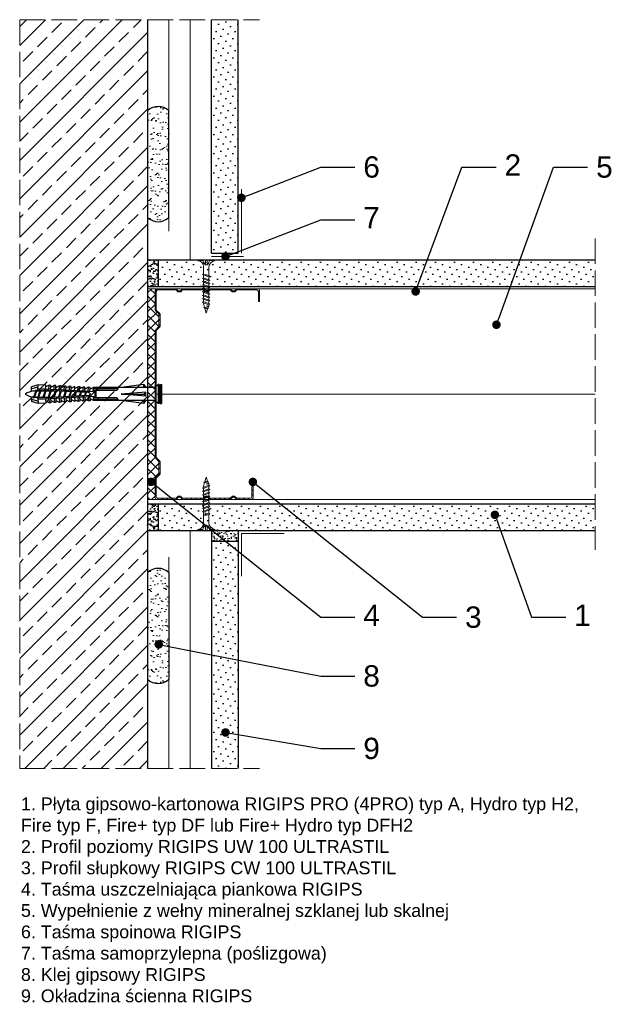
# Model space of a CAD drawing. Header units: millimetres. Extents: x 1524 to 3378, y 280 to 1600.
# Tile 6 of 6: x 3100 to 3378, y 1138 to 1600. Entities that reach past the tile are written whole.
import ezdxf
from ezdxf import colors
from ezdxf.entities.mleader import LeaderData, LeaderLine
from ezdxf.math import Vec2, Vec3

# ---------------------------------------------------------------- set-up
doc = ezdxf.new("R2010")
doc.units = ezdxf.units.MM
doc.linetypes.add('ACAD_ISO02W100', pattern=[15, 12, -3])
for name, color, linetype, lineweight in [('_ISOVER WELNA', 7, 'BATTING', 9), ('_RIGIPS AKCESORIA', 7, 'Continuous', 18), ('_RIGIPS G-K', 7, 'Continuous', 25), ('_RIGIPS PROFIL', 7, 'Continuous', 18), ('KRESKOWANIE', 7, 'Continuous', 9), ('OPISY', 7, 'Continuous', 9), ('PRZERYWANA', 7, 'ACAD_ISO02W100', 9)]:
    doc.layers.add(name, color=color, linetype=linetype, lineweight=lineweight)
doc.styles.get("Standard").update_dxf_attribs({"font": 'arial.ttf'})
doc.linetypes.add('BATTING', pattern='A,0.00254,-2.54,[134,ltypeshp.shx,S=2.54,R=0,X=-2.54,Y=0],-5.08,[134,ltypeshp.shx,S=2.54,R=180,X=2.54,Y=0],-2.54', length=10.16254)

# ---------------------------------------------------------------- blocks, each defined once
blk = doc.blocks.new('TN 25')
at = {"layer": '_RIGIPS AKCESORIA'}
for p, q in [((0, -0.84), (0, 7.16)), ((0, 7.16), (0.46, 7.16)), ((0.46, 4.78), (0, 4.78)), ((0.46, 7.16), (0.46, 4.78)), ((8.47, 4.46), (8.79, 5)), ((8.79, 5), (9.93, 2.01)), ((10.1, 4.46), (10.41, 5)), ((10.41, 5), (11.56, 2.01)), ((11.67, 4.46), (11.99, 5)), ((11.99, 5), (13.14, 2.01)), ((13.21, 4.46), (13.52, 5)), ((13.52, 5), (14.67, 2.01)), ((14.8, 4.46), (15.12, 5)), ((15.12, 5), (16.26, 2.01)), ((16.42, 4.46), (16.73, 5)), ((16.73, 5), (17.88, 2.01)), ((17.99, 4.46), (18.31, 5)), ((18.31, 5), (19.45, 2.01)), ((19.68, 4.46), (20, 5)), ((20, 5), (21.14, 2.01)), ((0, 3.5), (1.77, 3.5)), ((0, 2.83), (1.77, 2.83)), ((0.46, 1.64), (0, 1.64)), ((0.46, -0.84), (0.46, 1.64)), ((1.77, 3.5), (1.77, 4.2)), ((1.77, 2.83), (1.77, 2.18)), ((3.02, 4.46), (8.47, 4.46)), ((7.49, 2.01), (3.55, 2.01)), ((7.12, 4.46), (7.12, 3.18)), ((8.03, 2.01), (7.12, 4.46)), ((7.12, 3.18), (7.65, 1.53)), ((7.65, 1.53), (8.03, 2.01)), ((9.41, 2.01), (8.03, 2.01)), ((9.61, 1.51), (8.47, 4.46)), ((9, 4.46), (10.1, 4.46)), ((9.93, 2.01), (9.61, 1.51)), ((11.04, 2.01), (9.93, 2.01)), ((11.23, 1.51), (10.1, 4.46)), ((10.62, 4.46), (11.67, 4.46)), ((11.56, 2.01), (11.23, 1.51)), ((12.61, 2.01), (11.56, 2.01)), ((12.81, 1.51), (11.67, 4.46)), ((12.2, 4.46), (13.21, 4.46)), ((13.14, 2.01), (12.81, 1.51)), ((14.15, 2.01), (13.14, 2.01)), ((14.34, 1.51), (13.21, 4.46)), ((13.73, 4.46), (14.8, 4.46)), ((14.67, 2.01), (14.34, 1.51)), ((15.74, 2.01), (14.67, 2.01)), ((15.94, 1.51), (14.8, 4.46)), ((15.33, 4.46), (16.42, 4.46)), ((16.26, 2.01), (15.94, 1.51)), ((17.36, 2.01), (16.26, 2.01)), ((17.55, 1.51), (16.42, 4.46)), ((16.94, 4.46), (17.99, 4.46)), ((17.88, 2.01), (17.55, 1.51)), ((18.93, 2.01), (17.88, 2.01)), ((19.13, 1.51), (17.99, 4.46)), ((18.52, 4.46), (19.68, 4.46)), ((19.45, 2.01), (19.13, 1.51)), ((19.45, 2.01), (20.62, 2.01)), ((20.82, 1.51), (19.68, 4.46)), ((20.21, 4.46), (20.7, 4.46)), ((20.7, 4.46), (22.28, 3.98)), ((21.14, 2.01), (20.82, 1.51)), ((21.14, 2.01), (21.81, 2.12)), ((21.85, 1.83), (21.67, 3.28)), ((21.67, 3.28), (22.14, 2.4)), ((22.14, 2.4), (21.85, 1.83)), ((22.7, 2.36), (22.14, 2.4)), ((22.28, 3.98), (22.56, 4.37)), ((22.7, 2.36), (22.28, 3.98)), ((22.56, 4.37), (23.03, 2.71)), ((23.03, 2.71), (22.7, 2.36)), ((22.71, 3.85), (25, 3.24)), ((25, 3.24), (23.03, 2.71)), ((0, -0.84), (0.46, -0.84))]:
    blk.add_line(p, q, dxfattribs=at)
for centre, major_axis, ratio, start_param, end_param in [((3.09, 7.67), (0.17, 3.2), 0.826134, 1.773653, 3.180586), ((-0.04, 0.9), (0, 3.93), 0.848176, -0.720942, -0.151112), ((3.37, -1.57), (0.28, 3.57), 0.832181, 0.035984, 1.430787), ((-2.73, 15.91), (0, 14.76), 0.848176, 3.399396, 3.475072), ((0.59, 4.62), (0, 2.81), 0.848176, 3.475072, 3.862535), ((1.66, 3.18), (0, 0.895), 0.848176, -1.552777, -0.720942), ((1.66, 3.18), (0, 0.895), 0.848176, 3.862535, 4.730408)]:
    blk.add_ellipse(centre, major_axis=major_axis, ratio=ratio, start_param=start_param, end_param=end_param, dxfattribs=at)
blk = doc.blocks.new('CW 100 ULTRASTIL')
h = blk.add_hatch()
h.set_pattern_fill('ANSI31', color=256, scale=0.5, style=0)
h.paths.add_polyline_path([(179.46, 109.85, -0.198912), (179.6, 110.2), (181.11, 111.71, 0.198912), (181.26, 112.06), (181.26, 117.65, 0.198912), (181.11, 118), (179.6, 119.51, -0.198912), (179.46, 119.86), (179.46, 128.31, -0.414214), (180.26, 129.11), (188.58, 129.11, -0.198912), (188.93, 128.96), (189.64, 128.25, 0.198912), (189.99, 128.11), (190.58, 128.11, 0.198912), (190.93, 128.25), (191.64, 128.96, -0.198912), (191.99, 129.11), (201.28, 129.11, -0.198912), (201.63, 128.96), (202.34, 128.25, 0.198912), (202.69, 128.11), (203.28, 128.11, 0.198912), (203.63, 128.25), (204.34, 128.96, -0.198912), (204.69, 129.11), (213.98, 129.11, -0.198912), (214.33, 128.96), (215.04, 128.25, 0.198912), (215.39, 128.11), (215.98, 128.11, 0.198912), (216.33, 128.25), (217.04, 128.96, -0.198912), (217.39, 129.11), (226.56, 129.11, -0.414214), (227.36, 128.31), (227.36, 123.66), (227.91, 123.66), (227.91, 128.86, 0.414214), (227.11, 129.66), (217.39, 129.66, 0.198912), (217.04, 129.51), (216.33, 128.8, -0.198912), (215.98, 128.66), (215.39, 128.66, -0.198912), (215.04, 128.8), (214.33, 129.51, 0.198912), (213.98, 129.66), (204.69, 129.66, 0.198912), (204.34, 129.51), (203.63, 128.8, -0.198912), (203.28, 128.66), (202.69, 128.66, -0.198912), (202.34, 128.8), (201.63, 129.51, 0.198912), (201.28, 129.66), (191.99, 129.66, 0.198912), (191.64, 129.51), (190.93, 128.8, -0.198912), (190.58, 128.66), (189.99, 128.66, -0.198912), (189.64, 128.8), (188.93, 129.51, 0.198912), (188.58, 129.66), (179.71, 129.66, 0.414214), (178.91, 128.86), (178.91, 119.86, 0.198912), (179.05, 119.51), (180.56, 118, -0.198912), (180.71, 117.65), (180.71, 112.06, -0.198912), (180.56, 111.71), (179.05, 110.2, 0.198912), (178.91, 109.85), (178.91, 50.66, 0.198912), (179.05, 50.31), (180.56, 48.8, -0.198912), (180.71, 48.45), (180.71, 42.86, -0.198912), (180.56, 42.51), (179.05, 41, 0.198912), (178.91, 40.65), (178.91, 31.66, 0.414214), (179.71, 30.86), (188.58, 30.86, 0.198912), (188.93, 31), (189.64, 31.71, -0.198912), (189.99, 31.86), (190.58, 31.86, -0.198912), (190.93, 31.71), (191.64, 31, 0.198912), (191.99, 30.86), (201.28, 30.86, 0.198912), (201.63, 31), (202.34, 31.71, -0.198912), (202.69, 31.86), (203.28, 31.86, -0.198912), (203.63, 31.71), (204.34, 31, 0.198912), (204.69, 30.86), (213.98, 30.86, 0.198912), (214.33, 31), (215.04, 31.71, -0.198912), (215.39, 31.86), (215.98, 31.86, -0.198912), (216.33, 31.71), (217.04, 31, 0.198912), (217.39, 30.86), (224.11, 30.86, 0.414214), (224.91, 31.66), (224.91, 36.86), (224.36, 36.86), (224.36, 32.21, -0.414214), (223.56, 31.41), (217.39, 31.41, -0.198912), (217.04, 31.55), (216.33, 32.26, 0.198912), (215.98, 32.41), (215.39, 32.41, 0.198912), (215.04, 32.26), (214.33, 31.55, -0.198912), (213.98, 31.41), (204.69, 31.41, -0.198912), (204.34, 31.55), (203.63, 32.26, 0.198912), (203.28, 32.41), (202.69, 32.41, 0.198912), (202.34, 32.26), (201.63, 31.55, -0.198912), (201.28, 31.41), (191.99, 31.41, -0.198912), (191.64, 31.55), (190.93, 32.26, 0.198912), (190.58, 32.41), (189.99, 32.41, 0.198912), (189.64, 32.26), (188.93, 31.55, -0.198912), (188.58, 31.41), (180.26, 31.41, -0.414214), (179.46, 32.21), (179.46, 40.65, -0.198912), (179.6, 41), (181.11, 42.51, 0.198912), (181.26, 42.86), (181.26, 48.45, 0.198912), (181.11, 48.8), (179.6, 50.31, -0.198912), (179.46, 50.66)])
at = {"layer": '_RIGIPS PROFIL'}
for p, q in [((188.58, 129.66), (179.71, 129.66)), ((188.93, 129.51), (189.64, 128.8)), ((191.64, 129.51), (190.93, 128.8)), ((201.28, 129.66), (191.99, 129.66)), ((201.63, 129.51), (202.34, 128.8)), ((204.34, 129.51), (203.63, 128.8)), ((204.69, 129.66), (213.98, 129.66)), ((214.33, 129.51), (215.04, 128.8)), ((217.04, 129.51), (216.33, 128.8)), ((227.11, 129.66), (217.39, 129.66)), ((178.91, 128.86), (178.91, 119.86)), ((179.46, 128.31), (179.46, 119.86)), ((188.58, 129.11), (180.26, 129.11)), ((188.93, 128.96), (189.64, 128.25)), ((190.58, 128.66), (189.99, 128.66)), ((190.58, 128.11), (189.99, 128.11)), ((191.64, 128.96), (190.93, 128.25)), ((201.28, 129.11), (191.99, 129.11)), ((201.63, 128.96), (202.34, 128.25)), ((203.28, 128.66), (202.69, 128.66)), ((203.28, 128.11), (202.69, 128.11)), ((204.34, 128.96), (203.63, 128.25)), ((204.69, 129.11), (213.98, 129.11)), ((214.33, 128.96), (215.04, 128.25)), ((215.98, 128.66), (215.39, 128.66)), ((215.98, 128.11), (215.39, 128.11)), ((217.04, 128.96), (216.33, 128.25)), ((226.56, 129.11), (217.39, 129.11)), ((227.36, 123.66), (227.36, 128.31)), ((227.91, 123.66), (227.91, 128.86)), ((227.36, 123.66), (227.91, 123.66)), ((180.56, 118), (179.05, 119.51)), ((181.11, 118), (179.6, 119.51)), ((180.71, 117.65), (180.71, 112.06)), ((181.26, 117.65), (181.26, 112.06)), ((180.56, 111.71), (179.05, 110.2)), ((181.11, 111.71), (179.6, 110.2)), ((178.91, 109.85), (178.91, 50.66)), ((179.46, 109.85), (179.46, 50.66)), ((180.56, 48.8), (179.05, 50.31)), ((181.11, 48.8), (179.6, 50.31)), ((180.71, 42.86), (180.71, 48.45)), ((181.26, 42.86), (181.26, 48.45)), ((180.56, 42.51), (179.05, 41)), ((181.11, 42.51), (179.6, 41)), ((178.91, 31.66), (178.91, 40.65)), ((179.46, 32.21), (179.46, 40.65)), ((190.58, 32.41), (189.99, 32.41)), ((203.28, 32.41), (202.69, 32.41)), ((215.98, 32.41), (215.39, 32.41)), ((224.36, 36.86), (224.36, 32.21)), ((224.36, 36.86), (224.91, 36.86)), ((224.91, 36.86), (224.91, 31.66)), ((188.58, 30.86), (179.71, 30.86)), ((188.58, 31.41), (180.26, 31.41)), ((188.93, 31.55), (189.64, 32.26)), ((188.93, 31), (189.64, 31.71)), ((190.58, 31.86), (189.99, 31.86)), ((191.64, 31.55), (190.93, 32.26)), ((191.64, 31), (190.93, 31.71)), ((201.28, 31.41), (191.99, 31.41)), ((201.28, 30.86), (191.99, 30.86)), ((201.63, 31.55), (202.34, 32.26)), ((201.63, 31), (202.34, 31.71)), ((203.28, 31.86), (202.69, 31.86)), ((204.34, 31.55), (203.63, 32.26)), ((204.34, 31), (203.63, 31.71)), ((204.69, 31.41), (213.98, 31.41)), ((204.69, 30.86), (213.98, 30.86)), ((214.33, 31.55), (215.04, 32.26)), ((214.33, 31), (215.04, 31.71)), ((215.98, 31.86), (215.39, 31.86)), ((217.04, 31.55), (216.33, 32.26)), ((217.04, 31), (216.33, 31.71)), ((223.56, 31.41), (217.39, 31.41)), ((224.11, 30.86), (217.39, 30.86))]:
    blk.add_line(p, q, dxfattribs=at)
for centre, radius, start, end in [((179.71, 128.86), 0.8, 90, 180), ((188.58, 129.16), 0.5, 45, 90), ((191.99, 129.16), 0.5, 90, 135), ((201.28, 129.16), 0.5, 45, 90), ((204.69, 129.16), 0.5, 90, 135), ((213.98, 129.16), 0.5, 45, 90), ((217.39, 129.16), 0.5, 90, 135), ((227.11, 128.86), 0.8, 0, 90), ((180.26, 128.31), 0.8, 90, 180), ((188.58, 128.61), 0.5, 45, 90), ((189.99, 129.16), 0.5, 225, 270), ((189.99, 128.61), 0.5, 225, 270), ((190.58, 129.16), 0.5, 270, 315), ((190.58, 128.61), 0.5, 270, 315), ((191.99, 128.61), 0.5, 90, 135), ((201.28, 128.61), 0.5, 45, 90), ((202.69, 129.16), 0.5, 225, 270), ((202.69, 128.61), 0.5, 225, 270), ((203.28, 129.16), 0.5, 270, 315), ((203.28, 128.61), 0.5, 270, 315), ((204.69, 128.61), 0.5, 90, 135), ((213.98, 128.61), 0.5, 45, 90), ((215.39, 129.16), 0.5, 225, 270), ((215.39, 128.61), 0.5, 225, 270), ((215.98, 129.16), 0.5, 270, 315), ((215.98, 128.61), 0.5, 270, 315), ((217.39, 128.61), 0.5, 90, 135), ((226.56, 128.31), 0.8, 0, 90), ((179.41, 119.86), 0.5, 180, 225), ((179.96, 119.86), 0.5, 180, 225), ((180.21, 117.65), 0.5, 0, 45), ((180.76, 117.65), 0.5, 0, 45), ((180.21, 112.06), 0.5, 315, 0), ((180.76, 112.06), 0.5, 315, 0), ((179.41, 109.85), 0.5, 135, 180), ((179.96, 109.85), 0.5, 135, 180), ((179.41, 50.66), 0.5, 180, 225), ((179.96, 50.66), 0.5, 180, 225), ((180.21, 48.45), 0.5, 0, 45), ((180.76, 48.45), 0.5, 0, 45), ((180.21, 42.86), 0.5, 315, 0), ((180.76, 42.86), 0.5, 315, 0), ((179.41, 40.65), 0.5, 135, 180), ((179.96, 40.65), 0.5, 135, 180), ((189.99, 31.91), 0.5, 90, 135), ((190.58, 31.91), 0.5, 45, 90), ((202.69, 31.91), 0.5, 90, 135), ((203.28, 31.91), 0.5, 45, 90), ((215.39, 31.91), 0.5, 90, 135), ((215.98, 31.91), 0.5, 45, 90), ((179.71, 31.66), 0.8, 180, 270), ((180.26, 32.21), 0.8, 180, 270), ((188.58, 31.91), 0.5, 270, 315), ((188.58, 31.36), 0.5, 270, 315), ((189.99, 31.36), 0.5, 90, 135), ((190.58, 31.36), 0.5, 45, 90), ((191.99, 31.91), 0.5, 225, 270), ((191.99, 31.36), 0.5, 225, 270), ((201.28, 31.91), 0.5, 270, 315), ((201.28, 31.36), 0.5, 270, 315), ((202.69, 31.36), 0.5, 90, 135), ((203.28, 31.36), 0.5, 45, 90), ((204.69, 31.91), 0.5, 225, 270), ((204.69, 31.36), 0.5, 225, 270), ((213.98, 31.91), 0.5, 270, 315), ((213.98, 31.36), 0.5, 270, 315), ((215.39, 31.36), 0.5, 90, 135), ((215.98, 31.36), 0.5, 45, 90), ((217.39, 31.91), 0.5, 225, 270), ((217.39, 31.36), 0.5, 225, 270), ((223.56, 32.21), 0.8, 270, 0), ((224.11, 31.66), 0.8, 270, 0)]:
    blk.add_arc(centre, radius, start, end, dxfattribs=at)
blk = doc.blocks.new('kolek rozprezny komplet 60')
for p, q in [((390.66, 217.01), (390.76, 218.91)), ((393.15, 216.88), (390.66, 217.01)), ((393.75, 218.75), (390.71, 217.96)), ((393.81, 219.85), (390.76, 218.91)), ((391.67, 216.95), (392.67, 216.95)), ((392.67, 216.95), (391.67, 213.95)), ((392.67, 216.95), (392.07, 213.95)), ((393.07, 216.95), (392.07, 213.95)), ((392.67, 216.95), (393.04, 217.45)), ((393.07, 216.95), (393.04, 217.45)), ((393.07, 216.95), (394.67, 216.95)), ((394.67, 216.95), (393.67, 213.95)), ((393.68, 217.35), (393.81, 219.85)), ((417.38, 216.11), (393.68, 217.35)), ((420.47, 216.55), (393.71, 217.95)), ((397.41, 219.66), (393.81, 219.85)), ((394.67, 216.95), (394.07, 213.95)), ((395.07, 216.95), (394.07, 213.95)), ((394.67, 216.95), (394.92, 217.29)), ((395.07, 216.95), (395.05, 217.28)), ((395.07, 216.95), (397.07, 216.95)), ((397.07, 216.95), (396.07, 213.95)), ((397.07, 216.95), (396.47, 213.95)), ((397.47, 216.95), (396.47, 213.95)), ((397.07, 216.95), (397.23, 217.17)), ((397.31, 217.76), (397.41, 219.66)), ((397.47, 216.95), (397.46, 217.16)), ((397.47, 216.95), (399.47, 216.95)), ((397.67, 217.14), (397.71, 217.74)), ((399, 219.58), (397.82, 218.98)), ((398.47, 217.1), (398.5, 217.7)), ((399.47, 216.95), (398.47, 213.95)), ((399.47, 216.95), (398.87, 213.95)), ((399.87, 216.95), (398.87, 213.95)), ((398.9, 217.68), (399, 219.58)), ((399.8, 219.54), (399, 219.58)), ((399.47, 216.95), (399.55, 217.05)), ((399.7, 217.64), (399.8, 219.54)), ((399.87, 216.95), (399.87, 217.03)), ((399.87, 216.95), (401.38, 216.95)), ((400.07, 217.02), (400.1, 217.62)), ((401.4, 219.45), (400.22, 218.85)), ((400.87, 216.98), (400.9, 217.58)), ((401.3, 217.56), (401.4, 219.45)), ((402.2, 219.41), (401.4, 219.45)), ((402.1, 217.51), (402.2, 219.41)), ((402.47, 216.89), (402.5, 217.49)), ((403.8, 219.33), (402.61, 218.72)), ((403.27, 216.85), (403.3, 217.45)), ((403.7, 217.43), (403.8, 219.33)), ((404.6, 219.29), (403.8, 219.33)), ((404.5, 217.39), (404.6, 219.29)), ((404.86, 216.77), (404.9, 217.37)), ((406.19, 219.2), (405.01, 218.6)), ((405.66, 216.73), (405.69, 217.32)), ((406.09, 217.3), (406.19, 219.2)), ((406.99, 219.16), (406.19, 219.2)), ((406.89, 217.26), (406.99, 219.16)), ((407.26, 216.64), (407.29, 217.24)), ((408.59, 219.08), (407.41, 218.47)), ((408.06, 216.6), (408.09, 217.2)), ((408.49, 217.18), (408.59, 219.08)), ((409.39, 219.03), (408.59, 219.08)), ((409.29, 217.14), (409.39, 219.03)), ((409.66, 216.52), (409.69, 217.12)), ((410.99, 218.95), (409.8, 218.35)), ((410.46, 216.47), (410.49, 217.07)), ((410.89, 217.05), (410.99, 218.95)), ((412.59, 218.87), (411.4, 218.26)), ((412.05, 216.39), (412.09, 216.99)), ((412.49, 216.97), (412.59, 218.87)), ((413.38, 218.82), (412.59, 218.87)), ((412.85, 216.35), (412.89, 216.95)), ((413.28, 216.93), (413.38, 218.82)), ((414.98, 218.74), (413.8, 218.14)), ((414.88, 216.84), (414.98, 218.74)), ((415.78, 218.7), (414.98, 218.74)), ((415.68, 216.8), (415.78, 218.7)), ((417.38, 218.62), (416.2, 218.01)), ((417.28, 216.72), (417.38, 218.62)), ((418.18, 218.57), (417.38, 218.62)), ((418.08, 216.68), (418.18, 218.57)), ((419.78, 218.49), (418.59, 217.89)), ((419.68, 216.59), (419.78, 218.49)), ((430.17, 217.15), (419.71, 217.15)), ((431.37, 217.95), (419.75, 217.95)), ((448.67, 218.45), (419.77, 218.45)), ((420.47, 217.15), (420.47, 213.75)), ((420.67, 217.15), (420.67, 213.75)), ((420.87, 217.15), (420.87, 213.75)), ((443.47, 219.95), (432.8, 218.45)), ((443.47, 218.45), (443.47, 219.95)), ((443.47, 219.95), (444.34, 218.45)), ((450.17, 219.95), (448.67, 218.45)), ((448.67, 218.45), (448.67, 212.45)), ((448.67, 216.95), (448.67, 213.95)), ((450.17, 219.95), (450.17, 210.95)), ((450.67, 219.95), (450.17, 219.95)), ((450.67, 219.95), (450.67, 210.95)), ((450.67, 219.35), (451.17, 219.95)), ((451.17, 219.95), (451.67, 219.95)), ((451.17, 219.95), (451.17, 210.95)), ((451.67, 219.95), (451.67, 210.95)), ((393.15, 214.02), (390.66, 213.89)), ((390.66, 213.89), (390.76, 211.99)), ((393.75, 212.15), (390.71, 212.94)), ((391.67, 213.95), (391.71, 213.45)), ((391.71, 213.45), (392.07, 213.95)), ((392.07, 213.95), (393.67, 213.95)), ((393.67, 213.95), (393.7, 213.55)), ((417.38, 214.79), (393.68, 213.55)), ((393.68, 213.55), (393.81, 211.05)), ((420.47, 214.35), (393.71, 212.95)), ((393.78, 213.55), (394.07, 213.95)), ((394.07, 213.95), (396.07, 213.95)), ((396.07, 213.95), (396.09, 213.67)), ((396.28, 213.68), (396.47, 213.95)), ((396.47, 213.95), (398.47, 213.95)), ((397.31, 213.14), (397.41, 211.24)), ((397.67, 213.76), (397.71, 213.16)), ((398.47, 213.95), (398.48, 213.8)), ((398.47, 213.8), (398.5, 213.2)), ((398.77, 213.81), (398.87, 213.95)), ((398.87, 213.95), (400.87, 213.95)), ((398.9, 213.22), (399, 211.32)), ((399.7, 213.26), (399.8, 211.36)), ((400.07, 213.88), (400.1, 213.28)), ((401.87, 216.92), (400.87, 213.95)), ((400.87, 213.95), (400.88, 213.92)), ((400.87, 213.92), (400.9, 213.32)), ((401.87, 216.92), (401.27, 213.95)), ((402.26, 216.9), (401.27, 213.95)), ((401.27, 213.95), (401.38, 213.95)), ((401.27, 213.94), (401.27, 213.95)), ((401.3, 213.35), (401.4, 211.45)), ((402.1, 213.39), (402.2, 211.49)), ((402.47, 214.01), (402.5, 213.41)), ((403.27, 214.05), (403.3, 213.45)), ((404.22, 216.8), (403.31, 214.05)), ((404.24, 216.8), (403.7, 214.07)), ((403.7, 213.47), (403.8, 211.57)), ((404.62, 216.78), (403.72, 214.07)), ((404.5, 213.51), (404.6, 211.62)), ((404.86, 214.13), (404.9, 213.53)), ((405.66, 214.17), (405.69, 213.58)), ((406.58, 216.68), (405.75, 214.18)), ((406.09, 213.6), (406.19, 211.7)), ((406.62, 216.68), (406.12, 214.2)), ((406.98, 216.66), (406.16, 214.2)), ((406.89, 213.64), (406.99, 211.74)), ((407.26, 214.26), (407.29, 213.66)), ((408.59, 211.82), (407.41, 212.43)), ((408.06, 214.3), (408.09, 213.7)), ((408.94, 216.55), (408.19, 214.31)), ((408.49, 213.72), (408.59, 211.82)), ((408.99, 216.55), (408.55, 214.33)), ((409.34, 216.53), (408.6, 214.33)), ((409.29, 213.76), (409.39, 211.87)), ((409.66, 214.38), (409.69, 213.79)), ((410.99, 211.95), (409.8, 212.55)), ((410.46, 214.43), (410.49, 213.83)), ((411.3, 216.43), (410.64, 214.44)), ((410.89, 213.85), (410.99, 211.95)), ((411.37, 216.43), (410.98, 214.45)), ((411.69, 216.41), (411.04, 214.46)), ((412.59, 212.03), (411.4, 212.64)), ((412.05, 214.51), (412.09, 213.91)), ((412.49, 213.93), (412.59, 212.03)), ((412.85, 214.55), (412.89, 213.95)), ((413.66, 216.31), (413.08, 214.56)), ((413.28, 213.97), (413.38, 212.08)), ((413.75, 216.3), (413.4, 214.58)), ((414.05, 216.29), (413.49, 214.58)), ((414.98, 212.16), (413.8, 212.76)), ((414.45, 216.27), (414.48, 216.86)), ((414.45, 214.64), (414.48, 214.04)), ((414.88, 214.06), (414.98, 212.16)), ((415.25, 216.22), (415.28, 216.82)), ((415.25, 214.68), (415.28, 214.08)), ((416.02, 216.18), (415.52, 214.69)), ((415.68, 214.1), (415.78, 212.2)), ((416.12, 216.18), (415.83, 214.71)), ((416.41, 216.16), (415.93, 214.71)), ((417.38, 212.29), (416.2, 212.89)), ((417.28, 214.18), (417.38, 212.29)), ((418.22, 215.58), (418.01, 214.95)), ((418.08, 214.22), (418.18, 212.33)), ((419.78, 212.41), (418.59, 213.01)), ((419.68, 214.31), (419.78, 212.41)), ((430.17, 213.75), (419.71, 213.75)), ((431.37, 212.95), (419.75, 212.95)), ((448.67, 212.45), (419.77, 212.45)), ((444.34, 216.37), (432.8, 215.45)), ((432.8, 215.45), (443.47, 215.45)), ((444.34, 214.53), (432.8, 215.45)), ((443.47, 210.95), (432.8, 212.45)), ((444.34, 216.37), (443.47, 215.45)), ((444.34, 214.53), (443.47, 215.45)), ((443.47, 212.45), (443.47, 210.95)), ((443.47, 210.95), (444.34, 212.45)), ((444.34, 214.53), (444.34, 216.37)), ((450.17, 210.95), (448.67, 212.45)), ((393.81, 211.05), (390.76, 211.99)), ((397.41, 211.24), (393.81, 211.05)), ((399, 211.32), (397.82, 211.93)), ((399.8, 211.36), (399, 211.32)), ((401.4, 211.45), (400.22, 212.05)), ((402.2, 211.49), (401.4, 211.45)), ((403.8, 211.57), (402.61, 212.18)), ((404.6, 211.62), (403.8, 211.57)), ((406.19, 211.7), (405.01, 212.3)), ((406.99, 211.74), (406.19, 211.7)), ((409.39, 211.87), (408.59, 211.82)), ((413.38, 212.08), (412.59, 212.03)), ((415.78, 212.2), (414.98, 212.16)), ((418.18, 212.33), (417.38, 212.29)), ((450.67, 210.95), (450.17, 210.95)), ((450.67, 211.55), (451.17, 210.95)), ((451.17, 210.95), (451.67, 210.95))]:
    blk.add_line(p, q)
for centre, radius, start, end in [((393.41, 206.24), 10.85, 99.2038, 121.9083), ((393.65, 216.85), 0.5, 87, 177), ((397.68, 219.24), 0.3, 177, 297), ((400.08, 219.12), 0.3, 177, 297), ((402.48, 218.99), 0.3, 177, 297), ((404.87, 218.87), 0.3, 177, 297), ((407.27, 218.74), 0.3, 177, 297), ((409.67, 218.61), 0.3, 177, 297), ((411.27, 218.53), 0.3, 177, 297), ((413.66, 218.41), 0.3, 177, 297), ((416.06, 218.28), 0.3, 177, 297), ((418.46, 218.15), 0.3, 177, 297), ((422.67, 216.95), 1, 90, 168.463), ((430.17, 218.45), 1.3, 270, 0), ((393.41, 224.66), 10.85, 238.0917, 260.7962), ((393.65, 214.05), 0.5, 183, 273), ((404.87, 212.03), 0.3, 63, 183), ((407.27, 212.16), 0.3, 63, 183), ((409.67, 212.29), 0.3, 63, 183), ((411.27, 212.37), 0.3, 63, 183), ((413.66, 212.5), 0.3, 63, 183), ((416.06, 212.62), 0.3, 63, 183), ((417.55, 215.45), 0.682, 255.8604, 104.1386), ((418.46, 212.75), 0.3, 63, 183), ((422.67, 213.95), 1, 191.537, 270), ((430.17, 212.45), 1.3, 0, 90), ((397.68, 211.66), 0.3, 63, 183), ((400.08, 211.78), 0.3, 63, 183), ((402.48, 211.91), 0.3, 63, 183)]:
    blk.add_arc(centre, radius, start, end)
blk = doc.blocks.new('_Dot')
at = {"color": 0, "linetype": 'ByBlock', "lineweight": -2}
blk.add_line((-0.5, 0), (-1, 0), dxfattribs=at)
at = {"color": 0, "linetype": 'ByBlock', "const_width": 0.5}
blk.add_lwpolyline([(-0.25, 0, 1), (0.25, 0, 1)], format="xyb", close=True, dxfattribs=at)

msp = doc.modelspace()

# ---------------------------------------------------------------- hatches: boundary and pattern name
at = {"layer": '_RIGIPS AKCESORIA'}
h = msp.add_hatch(dxfattribs=at)
h.set_pattern_fill('ANSI37', color=256, style=0)
h.set_pattern_definition([(45, (864.7168, 384.5676), (-2.245064, 2.245064), []), (135, (864.7168, 384.5676), (-2.245064, -2.245064), [])])
h.paths.add_polyline_path([(3163.42, 1454.04, -0.198912), (3163.57, 1454.4), (3165.07, 1455.9, 0.198912), (3165.22, 1456.26), (3165.22, 1461.84, 0.198912), (3165.07, 1462.2), (3163.57, 1463.7, -0.198912), (3163.42, 1464.06), (3163.42, 1473.05, -0.414214), (3164.22, 1473.85), (3159.92, 1473.85), (3159.92, 1375.05), (3164.22, 1375.05, -0.414214), (3163.42, 1375.85), (3163.42, 1384.84, -0.198912), (3163.57, 1385.2), (3165.07, 1386.7, 0.198912), (3165.22, 1387.06), (3165.22, 1392.64, 0.198912), (3165.07, 1393), (3163.57, 1394.5, -0.198912), (3163.42, 1394.86)])
at = {"layer": '_RIGIPS G-K'}
h = msp.add_hatch(dxfattribs=at)
h.set_pattern_fill('DOTS', color=256, scale=2, angle=225, style=0)
h.set_pattern_definition([(135, (1594.7168, 2873.0027), (1.122532, 3.367596), [0, -3.175])])
h.paths.add_polyline_path([(3202.42, 1599.95), (3189.92, 1599.95), (3189.92, 1490.45), (3202.42, 1490.45)])
h = msp.add_hatch(dxfattribs=at)
h.set_pattern_fill('AR-SAND', color=256, scale=0.05, style=0)
h.set_pattern_definition([(37.5, (1145.3834, 384.5676), (-0.0800016, 2.4470662), [0, -1.9304, 0, -2.159, 0, -2.06375]), (7.5, (1145.3834, 384.5676), (2.2476164, 3.5841255), [0, -1.0414, 0, -1.7399, 0, -0.66675]), (327.5, (1143.8213, 384.5676), (3.9549619, 0.007186), [0, -0.635, 0, -2.286, 0, -2.9845]), (317.5, (1143.8213, 384.5676), (3.8177823, 1.1146466), [0, -0.3175, 0, -1.4986, 0, -1.7145])])
h.paths.add_polyline_path([(3164.92, 1487.45), (3159.92, 1487.45), (3159.92, 1474.95), (3164.92, 1474.95)])
h = msp.add_hatch(dxfattribs=at)
h.set_pattern_fill('DOTS', color=256, scale=2, angle=225, style=0)
h.set_pattern_definition([(225, (874.7168, 0), (1.122532, -3.367596), [0, -3.175])])
h.paths.add_polyline_path([(3369.92, 1487.45), (3164.92, 1487.45), (3164.92, 1474.95), (3369.92, 1474.95)])
h = msp.add_hatch(dxfattribs=at)
h.set_pattern_fill('AR-SAND', color=256, scale=0.05, style=0)
h.set_pattern_definition([(322.5, (1145.3834, 2463.4351), (-0.0800016, -2.4470662), [0, -1.9304, 0, -2.159, 0, -2.06375]), (352.5, (1145.3834, 2463.435), (2.2476164, -3.5841255), [0, -1.0414, 0, -1.7399, 0, -0.66675]), (32.5, (1143.8213, 2463.4351), (3.9549619, -0.007186), [0, -0.635, 0, -2.286, 0, -2.9845]), (42.5, (1143.8213, 2463.435), (3.8177823, -1.1146466), [0, -0.3175, 0, -1.4986, 0, -1.7145])])
h.paths.add_polyline_path([(3159.92, 1360.55), (3164.92, 1360.55), (3164.92, 1373.05), (3159.92, 1373.05)])
h = msp.add_hatch(dxfattribs=at)
h.set_pattern_fill('DOTS', color=256, scale=2, angle=225, style=0)
h.set_pattern_definition([(225, (874.7168, -0.9), (1.122532, -3.367596), [0, -3.175])])
h.paths.add_polyline_path([(3369.92, 1373.05), (3164.92, 1373.05), (3164.92, 1360.55), (3369.92, 1360.55)])
h = msp.add_hatch(dxfattribs=at)
h.set_pattern_fill('DOTS', color=256, scale=2, angle=225, style=0)
h.set_pattern_definition([(225, (1594.7168, -25), (1.122532, -3.367596), [0, -3.175])])
h.paths.add_polyline_path([(3189.92, 1248.95), (3202.42, 1248.95), (3202.42, 1355.55), (3189.92, 1355.55)])
at = {"layer": 'KRESKOWANIE'}
h = msp.add_hatch(dxfattribs=at)
h.set_pattern_fill('ANSI33', color=256, scale=2, angle=180, style=0)
h.set_pattern_definition([(225, (1224.717, -9e-13), (8.980256, -8.980256), []), (225, (1215.737, -9e-13), (8.980256, -8.980256), [6.35, -3.175])])
h.paths.add_polyline_path([(3159.92, 1599.95), (3099.92, 1599.95), (3099.92, 1248.95), (3159.92, 1248.95)])
h = msp.add_hatch(dxfattribs=at)
h.set_pattern_fill('AR-SAND', color=256, scale=0.1, style=0)
h.set_pattern_definition([(322.5, (1574.717, 2873.0027), (-0.160003, -4.894132), [0, -3.8608, 0, -4.318, 0, -4.1275]), (352.5, (1574.717, 2873.003), (4.495233, -7.16825), [0, -2.0828, 0, -3.4798, 0, -1.3335]), (32.5, (1571.5926, 2873.0027), (7.909924, -0.014372), [0, -1.27, 0, -4.572, 0, -5.969]), (42.5, (1571.5926, 2873.003), (7.635565, -2.229293), [0, -0.635, 0, -2.9972, 0, -3.429])])
h.paths.add_polyline_path([(3169.92, 1507.25, -0.4), (3159.92, 1507.25), (3159.92, 1557.25, -0.4), (3169.92, 1557.25)])
h = msp.add_hatch(dxfattribs=at)
h.set_pattern_fill('AR-SAND', color=256, scale=0.05, style=0)
h.set_pattern_definition([(37.5, (1594.7168, -25), (-0.0800016, 2.4470662), [0, -1.9304, 0, -2.159, 0, -2.06375]), (7.5, (1594.7168, -25), (2.2476164, 3.5841255), [0, -1.0414, 0, -1.7399, 0, -0.66675]), (327.5, (1593.1547, -25), (3.9549619, 0.007186), [0, -0.635, 0, -2.286, 0, -2.9845]), (317.5, (1593.1547, -25), (3.817782, 1.1146466), [0, -0.3175, 0, -1.4986, 0, -1.7145])])
h.paths.add_polyline_path([(3202.42, 1360.55), (3189.92, 1360.55), (3189.92, 1355.55), (3202.42, 1355.55)])
h = msp.add_hatch(dxfattribs=at)
h.set_pattern_fill('AR-SAND', color=256, scale=0.1, style=0)
h.set_pattern_definition([(37.5, (1574.717, -25), (-0.160003, 4.894132), [0, -3.8608, 0, -4.318, 0, -4.1275]), (7.5, (1574.717, -25), (4.495233, 7.16825), [0, -2.0828, 0, -3.4798, 0, -1.3335]), (327.5, (1571.5926, -25), (7.909924, 0.014372), [0, -1.27, 0, -4.572, 0, -5.969]), (317.5, (1571.5926, -25), (7.635565, 2.229293), [0, -0.635, 0, -2.9972, 0, -3.429])])
h.paths.add_polyline_path([(3169.92, 1340.75, 0.4), (3159.92, 1340.75), (3159.92, 1290.75, 0.4), (3169.92, 1290.75)])

# ---------------------------------------------------------------- linework, layer by layer
msp.add_line((3159.92, 1599.95), (3159.92, 1248.95))
at = {"layer": '_ISOVER WELNA', "ltscale": 0.95}
for p, q in [((3179.92, 1487.45), (3179.92, 1599.95)), ((3179.92, 1248.95), (3179.92, 1360.55))]:
    msp.add_line(p, q, dxfattribs=at)
at = {"layer": '_ISOVER WELNA', "ltscale": 4.8}
msp.add_line((3369.92, 1424.45), (3163.97, 1424.45), dxfattribs=at)
at = {"layer": '_RIGIPS AKCESORIA'}
for p, q in [((3203.92, 1490.45), (3203.92, 1520.45)), ((3189.92, 1488.95), (3204.92, 1488.95))]:
    msp.add_line(p, q, dxfattribs=at)
msp.add_lwpolyline([(3203.92, 1339.05), (3203.92, 1359.05), (3223.92, 1359.05)], dxfattribs=at)
at = {"layer": '_RIGIPS G-K'}
for p, q in [((3189.92, 1490.45), (3189.92, 1599.95)), ((3202.42, 1490.45), (3202.42, 1599.95)), ((3169.92, 1507.25), (3169.92, 1557.25)), ((3159.92, 1487.45), (3369.92, 1487.45)), ((3164.92, 1487.45), (3164.92, 1474.95)), ((3189.92, 1490.45), (3202.42, 1490.45)), ((3159.92, 1474.95), (3369.92, 1474.95)), ((3159.92, 1373.05), (3369.92, 1373.05)), ((3164.92, 1373.05), (3164.92, 1360.55)), ((3159.92, 1360.55), (3369.92, 1360.55)), ((3189.92, 1360.55), (3189.92, 1248.95)), ((3202.42, 1360.55), (3202.42, 1248.95)), ((3189.92, 1355.55), (3202.42, 1355.55)), ((3169.92, 1340.75), (3169.92, 1290.75))]:
    msp.add_line(p, q, dxfattribs=at)
for centre, start, end in [((3164.92, 1552), 46.3972, 133.6028), ((3164.92, 1512.5), 226.3972, 313.6028), ((3164.92, 1335.5), 46.3972, 133.6028), ((3164.92, 1296), 226.3972, 313.6028)]:
    msp.add_arc(centre, 7.25, start, end, dxfattribs=at)
at = {"layer": '_RIGIPS PROFIL'}
for p, q in [((3159.92, 1473.85), (3369.92, 1473.85)), ((3159.92, 1375.05), (3369.92, 1375.05))]:
    msp.add_line(p, q, dxfattribs=at)
at = {"layer": 'KRESKOWANIE'}
for p, q in [((3169.92, 1599.95), (3169.92, 1500.85)), ((3169.92, 1348.05), (3169.92, 1248.95))]:
    msp.add_line(p, q, dxfattribs=at)
at = {"layer": 'PRZERYWANA'}
for p, q in [((3099.92, 1599.95), (3099.92, 1248.95)), ((3099.92, 1599.95), (3212.42, 1599.95)), ((3369.92, 1497.45), (3369.92, 1351.45)), ((3099.92, 1248.95), (3212.42, 1248.95))]:
    msp.add_line(p, q, dxfattribs=at)

# ---------------------------------------------------------------- block references
msp.add_blockref('kolek rozprezny komplet 60', (2714.75, 1209))
at = {"layer": '_RIGIPS AKCESORIA', "xscale": -1, "rotation": 90}
msp.add_blockref('TN 25', (3190.66, 1487.45), dxfattribs=at)
at = {"layer": '_RIGIPS AKCESORIA', "rotation": 90}
msp.add_blockref('TN 25', (3190.66, 1360.55), dxfattribs=at)
at = {"layer": '_RIGIPS PROFIL'}
msp.add_blockref('CW 100 ULTRASTIL', (2984.51, 1344.19), dxfattribs=at)

# ---------------------------------------------------------------- texts
at = {"insert": (3100.51, 1235.35), "char_height": 6, "width": 273.3559, "attachment_point": 1}
msp.add_mtext('1. Płyta gipsowo-kartonowa RIGIPS PRO (4PRO) typ A, Hydro typ H2, Fire typ F, Fire+ typ DF lub Fire+ Hydro typ DFH2\\P2. Profil poziomy RIGIPS UW 100 ULTRASTIL\\P3. Profil słupkowy RIGIPS CW 100 ULTRASTIL\\P4. Taśma uszczelniająca piankowa RIGIPS\\P5. Wypełnienie z wełny mineralnej szklanej lub skalnej\\P6. Taśma spoinowa RIGIPS\\P7. Taśma samoprzylepna (poślizgowa)\\P8. Klej gipsowy RIGIPS\\P9. Okładzina ścienna RIGIPS', dxfattribs=at)

# ---------------------------------------------------------------- leaders
at = {"layer": 'OPISY'}
ml = msp.add_multileader_mtext('Standard', dxfattribs=at)
ml.set_content('6', color=256)
ml.set_leader_properties()
ml.set_arrow_properties(name='DOT')
ml.build(insert=Vec2(0, 0))
ctx = ml.context
ctx.base_point, ctx.char_height, ctx.landing_gap_size, ctx.plane_origin = Vec3(3257.11, 1530.82), 10, 4, Vec3(3064.52, 1674.48)
notes = []
notes.append((ctx, [(0, (1, 1, 0), (3241.11, 1530.82), (1, 0), 16, [(0, [(3203.92, 1516.45)], 0, [])])]))
ctx.mtext.insert, ctx.mtext.flow_direction = Vec3(3261.11, 1535.91), 5
ml = msp.add_multileader_mtext('Standard', dxfattribs=at)
ml.set_content('2', color=256)
ml.set_leader_properties()
ml.set_arrow_properties(name='DOT')
ml.build(insert=Vec2(0, 0))
ctx = ml.context
ctx.base_point, ctx.char_height, ctx.landing_gap_size, ctx.plane_origin = Vec3(3323.37, 1530.82), 10, 4, Vec3(3130.78, 1674.48)
notes.append((ctx, [(0, (1, 1, 0), (3307.37, 1530.82), (1, 0), 16, [(0, [(3285.66, 1472.54)], 0, [])])]))
ctx.mtext.insert, ctx.mtext.flow_direction = Vec3(3327.37, 1536.82), 5
ml = msp.add_multileader_mtext('Standard', dxfattribs=at)
ml.set_content('5', color=256)
ml.set_leader_properties()
ml.set_arrow_properties(name='DOT')
ml.build(insert=Vec2(0, 0))
ctx = ml.context
ctx.base_point, ctx.char_height, ctx.landing_gap_size, ctx.plane_origin = Vec3(3366.35, 1530.82), 10, 4, Vec3(3173.76, 1674.48)
notes.append((ctx, [(0, (1, 1, 0), (3350.35, 1530.82), (1, 0), 16, [(0, [(3323.56, 1456.94)], 0, [])])]))
ctx.mtext.insert, ctx.mtext.flow_direction = Vec3(3370.35, 1535.91), 5
ml = msp.add_multileader_mtext('Standard', dxfattribs=at)
ml.set_content('7', color=256)
ml.set_leader_properties()
ml.set_arrow_properties(name='DOT')
ml.build(insert=Vec2(0, 0))
ctx = ml.context
ctx.base_point, ctx.char_height, ctx.landing_gap_size, ctx.plane_origin = Vec3(3257.11, 1506.2), 10, 4, Vec3(3064.52, 1649.86)
notes.append((ctx, [(0, (1, 1, 0), (3241.11, 1506.2), (1, 0), 16, [(0, [(3196.47, 1488.95)], 0, [])])]))
ctx.mtext.insert, ctx.mtext.flow_direction = Vec3(3261.11, 1512.2), 5
ml = msp.add_multileader_mtext('Standard', dxfattribs=at)
ml.set_content('4', color=256)
ml.set_leader_properties()
ml.set_arrow_properties(name='DOT')
ml.build(insert=Vec2(0, 0))
ctx = ml.context
ctx.base_point, ctx.char_height, ctx.landing_gap_size, ctx.plane_origin = Vec3(3257.11, 1319.79), 10, 4, Vec3(3064.52, 1463.45)
notes.append((ctx, [(0, (1, 1, 0), (3241.11, 1319.79), (1, 0), 16, [(0, [(3161.58, 1383.27)], 0, [])])]))
ctx.mtext.insert, ctx.mtext.flow_direction = Vec3(3261.11, 1325.79), 5
ml = msp.add_multileader_mtext('Standard', dxfattribs=at)
ml.set_content('3', color=256)
ml.set_leader_properties()
ml.set_arrow_properties(name='DOT')
ml.build(insert=Vec2(0, 0))
ctx = ml.context
ctx.base_point, ctx.char_height, ctx.landing_gap_size, ctx.plane_origin = Vec3(3304.83, 1319.79), 10, 4, Vec3(3112.24, 1463.45)
notes.append((ctx, [(0, (1, 1, 0), (3288.83, 1319.79), (1, 0), 16, [(0, [(3209.3, 1383.27)], 0, [])])]))
ctx.mtext.insert, ctx.mtext.flow_direction = Vec3(3308.83, 1324.88), 5
ml = msp.add_multileader_mtext('Standard', dxfattribs=at)
ml.set_content('1', color=256)
ml.set_leader_properties()
ml.set_arrow_properties(name='DOT')
ml.build(insert=Vec2(0, 0))
ctx = ml.context
ctx.base_point, ctx.char_height, ctx.landing_gap_size, ctx.plane_origin = Vec3(3356.05, 1319.79), 10, 4, Vec3(3163.46, 1176.13)
notes.append((ctx, [(0, (1, 1, 0), (3340.05, 1319.79), (1, 0), 16, [(0, [(3322.84, 1367.83)], 0, [])])]))
ctx.mtext.insert, ctx.mtext.flow_direction = Vec3(3360.05, 1325.79), 5
ml = msp.add_multileader_mtext('Standard', dxfattribs=at)
ml.set_content('8', color=256)
ml.set_leader_properties()
ml.set_arrow_properties(name='DOT')
ml.build(insert=Vec2(0, 0))
ctx = ml.context
ctx.base_point, ctx.char_height, ctx.landing_gap_size, ctx.plane_origin = Vec3(3257.11, 1292.22), 10, 4, Vec3(3064.52, 1435.88)
notes.append((ctx, [(0, (1, 1, 0), (3241.11, 1292.22), (1, 0), 16, [(0, [(3165.14, 1307.11)], 0, [])])]))
ctx.mtext.insert, ctx.mtext.flow_direction = Vec3(3261.11, 1297.31), 5
ml = msp.add_multileader_mtext('Standard', dxfattribs=at)
ml.set_content('9', color=256)
ml.set_leader_properties()
ml.set_arrow_properties(name='DOT')
ml.build(insert=Vec2(0, 0))
ctx = ml.context
ctx.base_point, ctx.char_height, ctx.landing_gap_size, ctx.plane_origin = Vec3(3257.11, 1258.24), 10, 4, Vec3(3064.52, 1401.9)
notes.append((ctx, [(0, (1, 1, 0), (3241.11, 1258.24), (1, 0), 16, [(0, [(3196.47, 1265.81)], 0, [])])]))
ctx.mtext.insert, ctx.mtext.flow_direction = Vec3(3261.11, 1263.33), 5
for ctx, leaders in notes:
    for number, flags, end, landing, length, lines in leaders:
        leader = LeaderData()
        leader.index, (leader.has_last_leader_line, leader.has_dogleg_vector, leader.attachment_direction) = number, flags
        leader.last_leader_point, leader.dogleg_vector, leader.dogleg_length = Vec3(end), Vec3(landing), length
        for number, points, colour, breaks in lines:
            line = LeaderLine()
            line.index, line.vertices, line.color, line.breaks = number, Vec3.list(points), colors.encode_raw_color(colour), breaks
            leader.lines.append(line)
        ctx.leaders.append(leader)

doc.saveas('drawing.dxf')
